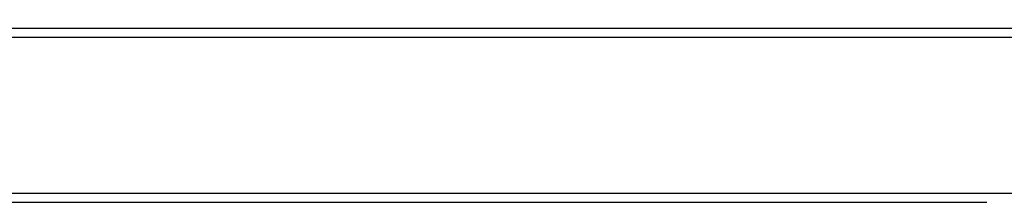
# Model space of a CAD drawing. Header units: millimetres. Extents: x -165 to 165, y -140 to 140.
# Tile 10 of 38: x 5 to 28, y -124 to -120. Entities that reach past the tile are written whole.
import ezdxf

# ---------------------------------------------------------------- set-up
doc = ezdxf.new("R2010")
doc.units = ezdxf.units.MM
doc.header["$MEASUREMENT"] = 0
doc.layers.add('Predefinito', color=5, linetype='Continuous')

# ---------------------------------------------------------------- blocks, each defined once
blk = doc.blocks.new('(#617) SUMATRA')
at = {"layer": 'Predefinito', "extrusion": (0, 1, 0)}
for points in [[(160.767, 4.747), (-164.724, 58.954)], [(-164.771, 59.165), (160.8, 4.944)], [(146, 3.111), (-45, 34.388)], [(146, 4.631), (-45, 35.908)], [(-45, 35.908), (146, 4.631)], [(-45, 35.908), (146, 4.631)], [(-45, 34.388), (146, 3.111)], [(146, 4.429), (-45, 35.705)], [(146, 3.111), (-45, 34.388)], [(145.8, 3.144), (-45, 34.388)], [(-45, 59.8), (145.8, 59.8)]]:
    blk.add_lwpolyline(points, dxfattribs=at)
at = {"layer": 'Predefinito'}
for points in [[(164.793, -120), (-160.8, -120)], [(-160.8, -120.2), (164.793, -120.2)], [(45, -123.8), (-145.8, -123.8)], [(-145.8, -124), (27.194, -124)]]:
    blk.add_lwpolyline(points, dxfattribs=at)
blk = doc.blocks.new('(#609) Assem1')
at = {"layer": 'Predefinito'}
blk.add_blockref('(#617) SUMATRA', (0, 0), dxfattribs=at)

msp = doc.modelspace()

# ---------------------------------------------------------------- block references
at = {"layer": 'Predefinito'}
msp.add_blockref('(#609) Assem1', (0, 0), dxfattribs=at)

doc.saveas('drawing.dxf')
